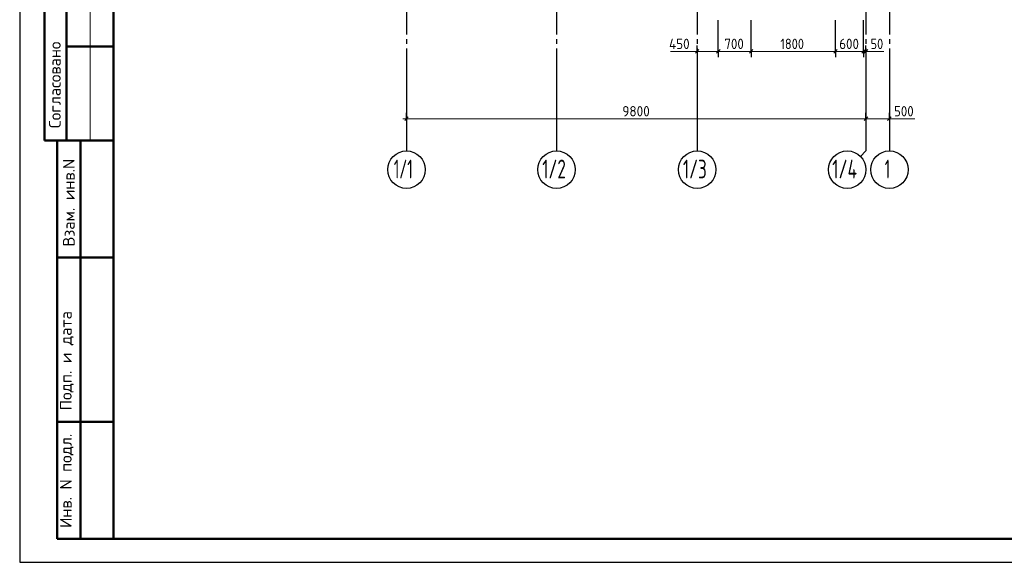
# Model space of a CAD drawing. Header units: millimetres. Extents: x 0 to 42000, y 0 to 29700.
# Tile 1 of 6: x 0 to 21000, y 0 to 11575. Entities that reach past the tile are written whole.
import ezdxf

# ---------------------------------------------------------------- set-up
doc = ezdxf.new("R2010")
doc.units = ezdxf.units.MM
doc.linetypes.add('______5', pattern=[1100, 800, -100, 100, -100])
for name, color, linetype, lineweight in [('Standard', 7, 'Continuous', 25), ('Общий01', 7, 'Continuous', 13), ('Оси', 7, '______5', 13), ('Примечания', 7, 'Continuous', 13), ('Размерная линия_ общее', 7, 'Continuous', 13)]:
    doc.layers.add(name, color=color, linetype=linetype, lineweight=lineweight)
doc.styles.add('ISOCPEUR', font='txt')

msp = doc.modelspace()

# ---------------------------------------------------------------- linework, layer by layer
at = {"layer": 'Standard', "color": 7, "linetype": 'Continuous', "lineweight": 25, "transparency": 33554687}
msp.add_line((2000, 29200), (2000, 1058), dxfattribs=at)
at = {"layer": 'Standard', "color": 7, "linetype": 'Continuous', "lineweight": 50, "transparency": 33554687}
for p, q in [((527, 15500), (527, 9000)), ((527, 15500), (527, 9000)), ((1000, 15500), (1000, 9000)), ((2000, 11000), (1000, 11000)), ((0, 9000), (6, 9000)), ((527, 9000), (2000, 9000)), ((800, 500), (800, 9000)), ((800, 500), (800, 9000)), ((1300, 500), (1300, 9000)), ((800, 6500), (2000, 6500)), ((800, 3000), (2000, 3000)), ((2000, 500), (800, 500))]:
    msp.add_line(p, q, dxfattribs=at)
at = {"layer": 'Standard', "color": 7, "linetype": 'Continuous', "lineweight": 13, "transparency": 33554687}
msp.add_line((1500, 15500), (1500, 9000), dxfattribs=at)
at = {"layer": 'Standard', "color": 7, "linetype": 'Continuous', "lineweight": 25, "transparency": 33554687}
msp.add_lwpolyline([(0, 0), (42000, 0), (42000, 29700), (0, 29700), (0, 0)], close=True, dxfattribs=at)
at = {"layer": 'Standard', "color": 7, "linetype": 'Continuous', "lineweight": 50, "transparency": 33554687}
msp.add_lwpolyline([(2000, 29200), (41500, 29200), (41500, 500), (2000, 500), (2000, 29200)], close=True, dxfattribs=at)
at = {"layer": 'Standard', "color": 7, "linetype": 'Continuous', "lineweight": 13, "transparency": 33554687}
msp.add_lwpolyline([(23000, 29200), (2000, 29200), (2000, 500), (23000, 500), (23000, 29200)], dxfattribs=at)
at = {"layer": 'Общий01', "color": 7, "linetype": 'Continuous', "lineweight": 13, "transparency": 33554687}
for p, q in [((14450, 10899), (13880, 10899)), ((18050, 10899), (18430, 10899))]:
    msp.add_line(p, q, dxfattribs=at)
at = {"layer": 'Оси', "color": 8, "linetype": '______5', "lineweight": -3, "transparency": 33554687}
for p, q in [((8250, 26359), (8250, 10276)), ((11450, 26359), (11450, 10276)), ((14450, 26359), (14450, 10276)), ((18050, 26359), (18050, 10276)), ((18550, 26359), (18550, 10276))]:
    msp.add_line(p, q, dxfattribs=at)
at = {"layer": 'Оси', "color": 7, "linetype": 'Continuous', "lineweight": 25, "transparency": 33554687}
for p, q in [((8250, 10276), (8250, 8776)), ((11450, 10276), (11450, 8776)), ((14450, 10276), (14450, 8776)), ((18550, 10276), (18550, 8776))]:
    msp.add_line(p, q, dxfattribs=at)
msp.add_lwpolyline([(18050, 10276), (18050, 8776), (17933, 8659)], dxfattribs=at)
for centre in [(8250, 8376), (11450, 8376), (14450, 8376), (17650, 8376), (18550, 8376)]:
    msp.add_circle(centre, 400, dxfattribs=at)
at = {"layer": 'Примечания', "color": 7, "linetype": 'Continuous', "lineweight": 13, "transparency": 33554687}
msp.add_line((18550, 9462), (19090, 9462), dxfattribs=at)
at = {"layer": 'Размерная линия_ общее', "color": 7, "linetype": 'Continuous', "lineweight": 25, "transparency": 33554687}
for p, q in [((14412, 10862), (14487, 10937)), ((14862, 10862), (14937, 10937)), ((15562, 10862), (15637, 10937)), ((17362, 10862), (17437, 10937)), ((17962, 10862), (18037, 10937)), ((18012, 10862), (18087, 10937)), ((8212, 9425), (8287, 9500)), ((18012, 9425), (18087, 9500)), ((18512, 9425), (18587, 9500))]:
    msp.add_line(p, q, dxfattribs=at)
at = {"layer": 'Размерная линия_ общее', "color": 253, "linetype": 'Continuous', "lineweight": -3, "true_color": 0xa0a0a0, "transparency": 33554687}
for p, q in [((14450, 10899), (14450, 11024)), ((14900, 10899), (14900, 11024)), ((15600, 10899), (15600, 11024)), ((17400, 10899), (17400, 11024)), ((18000, 10899), (18000, 11024)), ((18050, 10899), (18050, 11024)), ((14450, 10899), (14450, 10774)), ((14450, 10899), (14450, 10899)), ((14900, 10899), (14900, 10774)), ((15600, 10899), (15600, 10774)), ((17400, 10899), (17400, 10774)), ((18000, 10899), (18000, 10774)), ((18050, 10899), (18050, 10774)), ((8250, 9462), (8250, 9587)), ((8250, 9462), (8250, 9337)), ((8250, 9462), (8250, 8976)), ((18050, 9462), (18050, 9587)), ((18050, 9462), (18050, 9337)), ((18050, 9462), (18050, 8976)), ((18550, 9462), (18550, 9587)), ((18550, 9462), (18550, 9337)), ((18550, 9462), (18550, 8976))]:
    msp.add_line(p, q, dxfattribs=at)
at = {"layer": 'Размерная линия_ общее', "color": 7, "linetype": 'Continuous', "lineweight": 13, "transparency": 33554687}
for p, q in [((14450, 10899), (14375, 10899)), ((14450, 10899), (14900, 10899)), ((14900, 10899), (15600, 10899)), ((15600, 10899), (17400, 10899)), ((17400, 10899), (18000, 10899)), ((18000, 10899), (18050, 10899)), ((18050, 10899), (18125, 10899)), ((8250, 9462), (8175, 9462)), ((8250, 9462), (18050, 9462)), ((18050, 9462), (18550, 9462)), ((18550, 9462), (18625, 9462))]:
    msp.add_line(p, q, dxfattribs=at)
at = {"layer": 'Размерная линия_ общее', "color": 253, "linetype": 'Continuous', "lineweight": -3, "true_color": 0xa0a0a0, "transparency": 33554687}
for points in [[(14900, 10899), (14900, 10916), (14900, 10916), (14900, 10916), (14900, 10916), (14900, 10916), (14900, 10916), (14900, 10916), (14900, 10916), (14900, 11562)], [(15600, 10899), (15600, 10916), (15600, 10916), (15600, 10916), (15600, 10916), (15600, 10916), (15600, 10916), (15600, 11562)], [(17400, 10899), (17400, 10916), (17400, 10916), (17400, 10916), (17400, 10916), (17400, 11562)], [(18000, 10899), (18000, 10916), (18000, 10916), (18000, 11562)], [(18050, 10899), (18050, 10916), (18050, 10916), (18050, 10982)]]:
    msp.add_lwpolyline(points, dxfattribs=at)

# ---------------------------------------------------------------- texts
at = {"layer": 'Standard', "color": 7, "linetype": 'Continuous', "lineweight": 50, "transparency": 33554687, "char_height": 250, "attachment_point": 7, "rotation": 90, "style": 'ISOCPEUR'}
for s, insert, width in [('\\A1;{\\fISOCPEUR|i0|b0;\\H250.000000;\\W1.000000;\\C7;Согласовано}\\P', (875, 9261), 2071.88), ('\\A1;{\\fISOCPEUR|i0|b0;\\H250.000000;\\W1.000000;\\C7;Взам. инв.N}\\P', (1173, 6736), 1909.1), ('\\A1;{\\fISOCPEUR|i0|b0;\\H250.000000;\\W1.000000;\\C7;Подп. и дата}\\P', (1149, 3242), 2197.06), ('\\A1;{\\fISOCPEUR|i0|b0;\\H250.000000;\\W1.000000;\\C7;Инв. N подл.}\\P', (1149, 734), 2021.79)]:
    msp.add_mtext(s, dxfattribs=dict(at, insert=insert, width=width))
at = {"layer": 'Оси', "color": 7, "linetype": 'Continuous', "lineweight": 35, "transparency": 33554687, "char_height": 400, "attachment_point": 7, "style": 'ISOCPEUR'}
for s, insert, width in [('\\W0.59;1/1', (7978, 8189), 662.04), ('\\W0.66;1/2', (11146, 8189), 739.74), ('\\W0.66;1/3', (14146, 8189), 739.75), ('\\W0.67;1/4', (17330, 8189), 772.97), ('\\W0.56;1', (18450, 8189), 311.11)]:
    msp.add_mtext(s, dxfattribs=dict(at, insert=insert, width=width))
at = {"layer": 'Размерная линия_ общее', "color": 7, "linetype": 'Continuous', "lineweight": 25, "transparency": 33554687, "char_height": 220, "attachment_point": 7, "style": 'ISOCPEUR'}
for s, insert, width in [('\\W0.92;450', (13850, 10949), 584.45), ('\\W0.91;700', (15030, 10949), 561.98), ('\\W0.87;1800', (16225, 10949), 666.9), ('\\W0.91;600', (17480, 10949), 561.99), ('\\W0.87;50', (18147, 10949), 403.92), ('\\W0.93;9800', (12853, 9512), 718.11), ('\\W0.91;500', (18647, 9512), 561.98)]:
    msp.add_mtext(s, dxfattribs=dict(at, insert=insert, width=width))

doc.saveas('drawing.dxf')
